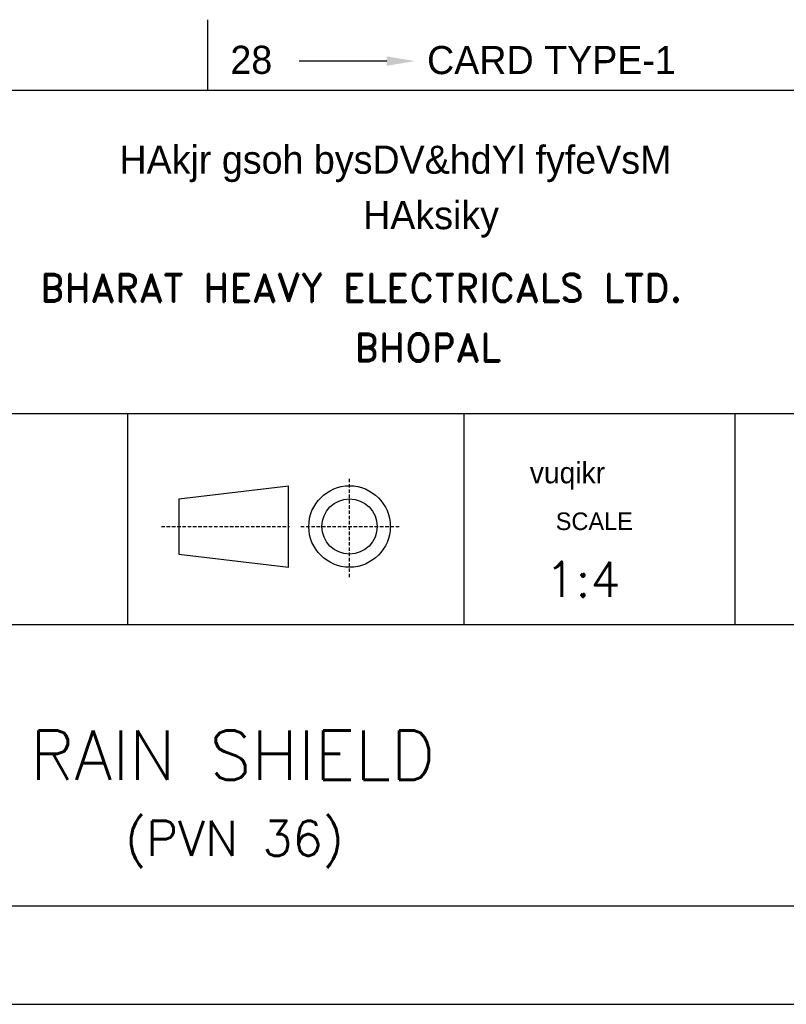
# Model space of a CAD drawing. Extents: x 5036 to 5876, y 913 to 2101.
# Tile 3 of 6: x 5279 to 5497, y 913 to 1193. Entities that reach past the tile are written whole.
import ezdxf
from ezdxf.enums import TextEntityAlignment as Align

# ---------------------------------------------------------------- set-up
doc = ezdxf.new("R2010")
doc.units = 0
doc.header["$MEASUREMENT"] = 0
doc.linetypes.add('HIDDEN', pattern=[0.375, 0.25, -0.125])
doc.layers.get('0').update_dxf_attribs({"linetype": 'CONTINUOUS'})
doc.layers.add('BOM', color=5, linetype='CONTINUOUS')
doc.layers.add('TEXT', color=2, linetype='CONTINUOUS')
doc.styles.add('HINDI', font='hindi')
doc.styles.add('ROMAND', font='romand')
doc.styles.add('ROMANS', font='romans')

# ---------------------------------------------------------------- blocks, each defined once
blk = doc.blocks.new('A4')
for p, q in [((20, 65), (203, 65)), ((20, 42), (203, 42)), ((68.425, 27), (68.425, 42)), ((92.332, 27), (92.332, 42)), ((111.583, 27), (111.583, 42)), ((20, 27), (203, 27)), ((20.007, 7), (203, 7)), ((0, 0), (210, 0))]:
    blk.add_line(p, q)
at = {"layer": 'BOM', "color": 5}
for p, q in [((74.076, 70), (74.076, 65)), ((86.829, 67.056), (80.598, 67.056))]:
    blk.add_line(p, q, dxfattribs=at)
blk.add_solid([(86.829, 67.39), (86.829, 66.723), (88.829, 67.056)], dxfattribs=at)
at = {"layer": 'TEXT', "linetype": 'HIDDEN'}
for p, q in [((84.179, 30.361), (84.179, 37.408)), ((70.8, 33.969), (79.901, 33.969)), ((80.714, 33.969), (87.764, 33.969))]:
    blk.add_line(p, q, dxfattribs=at)
at = {"layer": 'TEXT'}
for p, q in [((72.048, 35.934), (79.842, 36.865)), ((79.842, 31.073), (79.842, 36.865)), ((72.048, 35.934), (72.048, 32.005)), ((72.048, 32.005), (79.842, 31.073))]:
    blk.add_line(p, q, dxfattribs=at)
for radius in [2.896, 1.965]:
    blk.add_circle((84.179, 33.969), radius, dxfattribs=at)
at = {"style": 'HINDI'}
for s, height, p in [('HAkjr gsoh bysDV&hdYl fyfeVsM', 2, (67.823, 59.049)), ('HAksiky', 2, (85.145, 55.109)), ('vuqikr', 1.5, (96.996, 37.041))]:
    blk.add_text(s, height=height, dxfattribs=at).set_placement(p)
at = {"style": 'ROMANS', "width": 0.7}
for tag, p in [('NEW_ALT_BY', (55.258, 287.074)), ('OLD_ALT_BY', (111.501, 287.317)), ('NEW_CHD_BY', (55.804, 283.392)), ('OLD_CHD_BY', (111.501, 283.226)), ('OLD_REV_NO', (77.509, 281.453)), ('NEW_REV_NO', (20.474, 280.694)), ('NEW_REV_DT', (29.912, 280.801)), ('OLD_REV_DT', (85.973, 280.498)), ('NEW_APP_BY', (57.033, 279.301)), ('OLD_APP_BY', (113.275, 279.135))]:
    blk.add_attdef(tag, p, '', height=1.5, dxfattribs=at)
at = {"color": 7, "style": 'ROMANS'}
for tag, p, height in [('OLD_ALT_SIGN', (122.942, 287.726), 1), ('NEW_ALT_SIGN', (66.315, 287.347), 1), ('NEW_CHD_SIGN', (67.271, 283.665), 1), ('OLD_CHD_SIGN', (123.215, 283.499), 1), ('NEW_APP_SIGN', (67.953, 279.165), 1), ('OLD_APP_SIGN', (124.717, 279.407), 1), ('DRN_SIGN', (159.637, 55.294), 1), ('CHD_SIGN', (159.199, 49.178), 1), ('APP_SIGN', (159.199, 43.062), 1), ('TITLE1', (42.347, 16.763), 3.5), ('TITLE2', (42.347, 10.547), 3.5)]:
    blk.add_attdef(tag, p, '', height=height, dxfattribs=at)
at = {"style": 'ROMANS'}
for tag, p, height in [('NEW_DCA_NO', (20.902, 275.074), 2), ('OLD_DCA_NO', (78.055, 274.634), 2), ('NEW_DCA_DETAILS', (20.902, 271.392), 1.8), ('OLD_DCA_DETAILS', (78.055, 270.952), 1.8)]:
    blk.add_attdef(tag, p, '', height=height, dxfattribs=at)
for tag, p, width in [('SHTNO', (13.782, 110.329), 0.8), ('REV_NO', (13.803, 101.042), 0.8), ('DRG_NO', (13.882, 72.696), 0.9)]:
    blk.add_attdef(tag, p, '', height=2.8, rotation=90, dxfattribs=dict(at, width=width))
at = {"color": 7, "style": 'ROMANS'}
for tag, height, p in [('DRN_BY', 2, (149.817, 56.824)), ('DRN_DATE', 1.5, (180.802, 56.66)), ('CHD_BY', 2, (149.817, 50.816)), ('CHD_DATE', 1.5, (180.705, 51.144)), ('APP_BY', 2, (149.817, 44.808)), ('APP_DATE', 1.5, (180.705, 44.644)), ('ITNO', 2.5, (181.697, 30.871)), ('SCALE', 2.5, (100.766, 30.215)), ('NOIT', 2.5, (197.036, 30.379)), ('REFTOASSY', 2.5, (147.44, 29.599)), ('REV_NO', 3.5, (197.304, 16.454)), ('SHTNO', 2.5, (157.787, 10.064)), ('NOSHT', 2.5, (199.431, 10.041))]:
    blk.add_attdef(tag, text='', height=height, dxfattribs=at).set_placement(p, align=Align.MIDDLE)
at = {"color": 7, "style": 'ROMANS', "width": 0.8}
blk.add_attdef('WEIGHT', text='', height=2.3, dxfattribs=at).set_placement((119.668, 29.961), align=Align.MIDDLE)
at = {"color": 7, "style": 'ROMANS', "width": 1.5}
blk.add_attdef('DRG_NO', (133.585, 15.092), '', height=3.5, dxfattribs=at)
at = {"layer": 'BOM', "color": 5}
for s, p in [('28', (75.709, 66.148)), ('CARD TYPE-1', (89.69, 66.13))]:
    blk.add_text(s, height=2, dxfattribs=at).set_placement(p)
at = {"layer": 'TEXT', "style": 'ROMAND'}
for s, p in [('BHARAT HEAVY ELECTRICALS LTD.', (62.182, 49.944)), ('BHOPAL', (84.529, 45.691))]:
    blk.add_text(s, height=2, dxfattribs=at).set_placement(p)
at = {"layer": 'TEXT'}
blk.add_text('SCALE', height=1.25, dxfattribs=at).set_placement((98.84, 33.717))

msp = doc.modelspace()

# ---------------------------------------------------------------- block references
ref = msp.add_blockref('A4', (5036.27, 912.75), dxfattribs=dict(xscale=4, yscale=4, zscale=4))
ref.add_attrib('TITLE1', 'RAIN SHIELD', (5282.12, 976.62), dxfattribs={"color": 7, "height": 14, "style": 'ROMANS'})
ref.add_attrib('TITLE2', '(PVN 36)', (5309.19, 954.94), dxfattribs={"color": 7, "height": 10, "style": 'ROMANS'})
ref.add_attrib('SCALE', '1:4', dxfattribs={"color": 7, "height": 10, "style": 'ROMANS'}).set_placement((5439.33, 1033.61), align=Align.MIDDLE)

doc.saveas('drawing.dxf')
